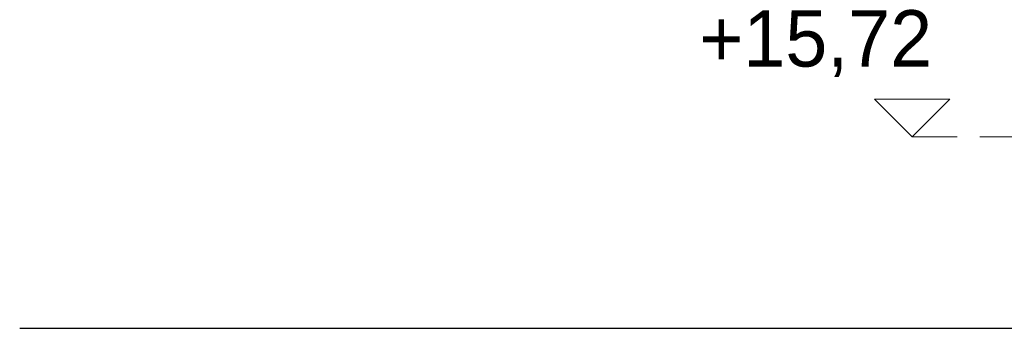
# Model space of a CAD drawing. Header units: millimetres. Extents: x 67877 to 166263, y -957 to 33454.
# Tile 65 of 98: x 72503 to 76431, y 22049 to 23280. Entities that reach past the tile are written whole.
import ezdxf

# ---------------------------------------------------------------- set-up
doc = ezdxf.new("R2010")
doc.units = ezdxf.units.MM
doc.linetypes.add('Przerywana gęsta', pattern=[135, 90, -45])
doc.layers.add('0_Nr_pióra__1', color=7, linetype='Continuous', lineweight=13)
doc.layers.add('inw_ściany zewnętrzne_Nr_pióra__24', color=7, linetype='Continuous', lineweight=15)
doc.styles.add('STYL_AUTOMATYCZNY_1', font='GOTHIC.TTF')

# ---------------------------------------------------------------- blocks, each defined once
blk = doc.blocks.new('Wymiary_73_4', base_point=(764325.8, 19950.3))
at = {"layer": '0_Nr_pióra__1', "linetype": 'Continuous'}
for p, q in [((764325.8, 19950.3), (764175.8, 20100.3)), ((764175.8, 20100.3), (764475.8, 20100.3)), ((764475.8, 20100.3), (764325.8, 19950.3))]:
    blk.add_line(p, q, dxfattribs=at)
at = {"layer": '0_Nr_pióra__1', "insert": (763476.8, 20188.3), "char_height": 225, "attachment_point": 7, "style": 'STYL_AUTOMATYCZNY_1'}
blk.add_mtext('\\A1;{\\pql;\\fCentury Gothic|b0|i0|c238|p34;+15,72}', dxfattribs=at)

msp = doc.modelspace()

# ---------------------------------------------------------------- linework, layer by layer
msp.add_line((72503.33, 22048.558), (88967.47, 22048.558))
at = {"layer": 'inw_ściany zewnętrzne_Nr_pióra__24', "linetype": 'Przerywana gęsta', "ltscale": 2, "flags": 128}
msp.add_lwpolyline([(76063.786, 22813.228), (78359.084, 22813.228)], dxfattribs=at)

# ---------------------------------------------------------------- block references
at = {"linetype": 'Continuous'}
msp.add_blockref('Wymiary_73_4', (76063.786, 22813.228), dxfattribs=at)

doc.saveas('drawing.dxf')
